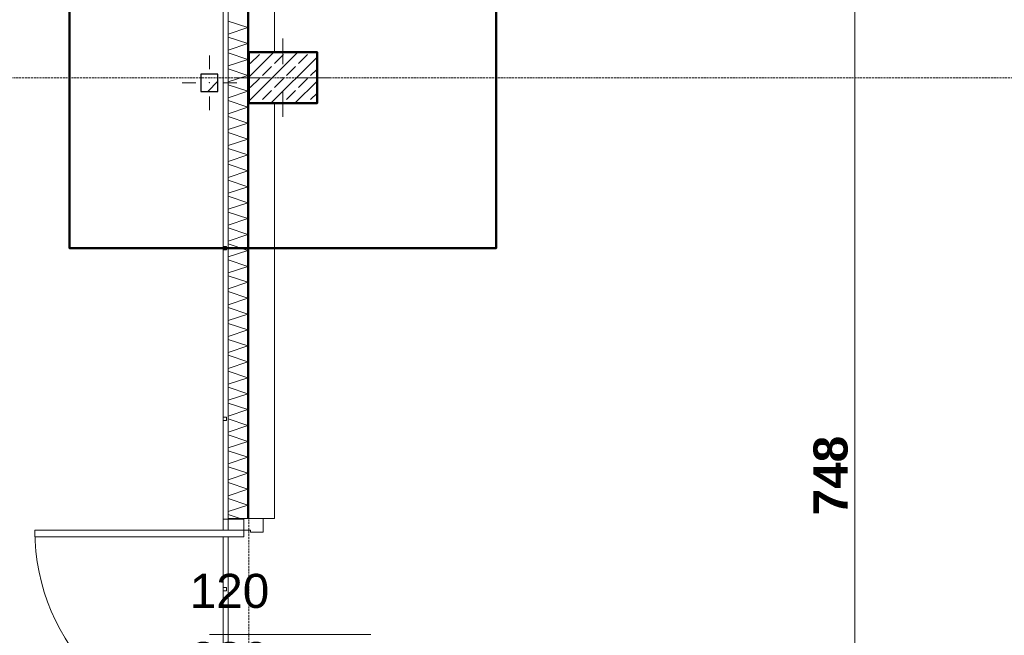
# Model space of a CAD drawing. Extents: x -7314 to 11761, y 144 to 9383.
# Tile 48 of 193: x 780 to 1357, y 2860 to 3221. Entities that reach past the tile are written whole.
import ezdxf
from ezdxf.xclip import XClip

# ---------------------------------------------------------------- set-up
doc = ezdxf.new("R2010")
doc.units = 0
doc.header["$MEASUREMENT"] = 0
doc.header["$XCLIPFRAME"] = 0
doc.linetypes.add('Krawędzie ukryte', pattern=[68, 48, -20])
doc.linetypes.add('Wipeout_Contour', pattern=[20000, 0, -20000])
for name, color, linetype in [('_FORMA - struktura elewacja', 7, 'Continuous'), ('FORMA - Arch 01 - 220-A Ściany', 7, 'Continuous'), ('FORMA - Arch 01 - 410-K Osie', 7, 'Continuous'), ('FORMA - Arch 01 - 440-K Słupy', 7, 'Continuous'), ('FORMA - Arch 02 - Ściany zewnętrzne', 7, 'Continuous'), ('FORMA - Arch 04 - Wymiary ogólne', 7, 'Continuous')]:
    doc.layers.add(name, color=color, linetype=linetype)
doc.styles.add('STYL_AUTOMATYCZNY_2', font='arial.ttf')
doc.styles.add('STYL_AUTOMATYCZNY_9', font='arial.ttf')
pattern_1 = [(45, (4185.3, -5972.398), (-17.67767, 17.67767), []), (45, (4181.764, -5968.863), (-17.67767, 17.67767), []), (45, (4178.229, -5965.327), (-17.67767, 17.67767), [])]

# ---------------------------------------------------------------- blocks, each defined once
blk = doc.blocks.new('*X362')
at = {"layer": 'FORMA - Arch 01 - 220-A Ściany', "color": 7, "linetype": 'Continuous', "lineweight": 5, "ltscale": 0.025}
for p, q in [((902.04, 3220.1), (913.54, 3216.27)), ((913.54, 3216.27), (902.04, 3212.44)), ((902.04, 3210.77), (913.54, 3206.94)), ((913.54, 3206.94), (902.04, 3203.1)), ((902.04, 3201.44), (913.54, 3197.6)), ((913.54, 3197.6), (902.04, 3193.77)), ((902.04, 3192.1), (913.54, 3188.27)), ((913.54, 3188.27), (902.04, 3184.44)), ((902.04, 3182.77), (913.54, 3178.94)), ((913.54, 3178.94), (902.04, 3175.1)), ((902.04, 3173.44), (913.54, 3169.6)), ((913.54, 3169.6), (902.04, 3165.77)), ((902.04, 3164.1), (913.54, 3160.27)), ((913.54, 3160.27), (902.04, 3156.44)), ((902.04, 3154.77), (913.54, 3150.94)), ((913.54, 3150.94), (902.04, 3147.1)), ((902.04, 3145.44), (913.54, 3141.6)), ((913.54, 3141.6), (902.04, 3137.77)), ((902.04, 3136.1), (913.54, 3132.27)), ((913.54, 3132.27), (902.04, 3128.44)), ((902.04, 3126.77), (913.54, 3122.94)), ((913.54, 3122.94), (902.04, 3119.1)), ((902.04, 3117.44), (913.54, 3113.6)), ((913.54, 3113.6), (902.04, 3109.77)), ((902.04, 3108.1), (913.54, 3104.27)), ((913.54, 3104.27), (902.04, 3100.44)), ((902.04, 3098.77), (913.54, 3094.94)), ((913.54, 3094.94), (902.04, 3091.1)), ((902.04, 3089.44), (913.54, 3085.6)), ((913.54, 3085.6), (902.04, 3081.77)), ((902.04, 3080.1), (913.54, 3076.27)), ((913.54, 3076.27), (902.04, 3072.44)), ((902.04, 3070.77), (913.54, 3066.94)), ((913.54, 3066.94), (902.04, 3063.1)), ((902.04, 3061.44), (913.54, 3057.6)), ((913.54, 3057.6), (902.04, 3053.77)), ((902.04, 3052.1), (913.54, 3048.27)), ((913.54, 3048.27), (902.04, 3044.44)), ((902.04, 3042.77), (913.54, 3038.94)), ((913.54, 3038.94), (902.04, 3035.1)), ((902.04, 3033.44), (913.54, 3029.6)), ((913.54, 3029.6), (902.04, 3025.77)), ((902.04, 3024.1), (913.54, 3020.27)), ((913.54, 3020.27), (902.04, 3016.44)), ((902.04, 3014.77), (913.54, 3010.94)), ((913.54, 3010.94), (902.04, 3007.1)), ((902.04, 3005.44), (913.54, 3001.6)), ((913.54, 3001.6), (902.04, 2997.77)), ((902.04, 2996.1), (913.54, 2992.27)), ((913.54, 2992.27), (902.04, 2988.44)), ((902.04, 2986.77), (913.54, 2982.94)), ((913.54, 2982.94), (902.04, 2979.1)), ((902.04, 2977.44), (913.54, 2973.6)), ((913.54, 2973.6), (902.04, 2969.77)), ((902.04, 2968.1), (913.54, 2964.27)), ((913.54, 2964.27), (902.04, 2960.44)), ((902.04, 2958.77), (913.54, 2954.94)), ((913.54, 2954.94), (902.04, 2951.1)), ((902.04, 2949.44), (913.54, 2945.6)), ((913.54, 2945.6), (902.04, 2941.77)), ((902.04, 2940.1), (913.54, 2936.27)), ((913.54, 2936.27), (902.04, 2932.44)), ((902.04, 2930.77), (909.05, 2928.43))]:
    blk.add_line(p, q, dxfattribs=at)
blk = doc.blocks.new('Rysunek_1_1', base_point=(4185.3, -5972.4))
at = {"layer": '_FORMA - struktura elewacja', "color": 1, "linetype": 'Continuous', "lineweight": 13, "ltscale": 0.025}
for p, q in [((890.99, 3191.9), (890.99, 3199.9)), ((882.99, 3183.9), (874.99, 3183.9)), ((890.99, 3175.9), (890.99, 3167.9))]:
    blk.add_line(p, q, dxfattribs=at)
at = {"layer": 'FORMA - Arch 04 - Wymiary ogólne', "color": 154, "linetype": 'Continuous', "lineweight": 13, "ltscale": 0.025}
blk.add_line((1269.31, 2594.4), (1269.31, 3342.33), dxfattribs=at)
at = {"layer": 'FORMA - Arch 04 - Wymiary ogólne', "color": 154, "linetype": 'Continuous', "lineweight": 13, "insert": (1265.31, 2930.23), "char_height": 20, "width": 45.7634, "attachment_point": 7, "rotation": 90, "style": 'STYL_AUTOMATYCZNY_9'}
blk.add_mtext('\\A1;{\\pql;\\fArial|b1|i0|c238|p0;\\W1.000000;748}', dxfattribs=at)
at = {"color": 254, "linetype": 'Wipeout_Contour', "lineweight": 0, "ltscale": 13224.871671}
blk.add_wipeout([(885.99, 3188.9), (885.99, 3178.9), (895.99, 3178.9), (895.99, 3188.9)], dxfattribs=at).dxf.layer = '_FORMA - struktura elewacja'
at = {"color": 254, "linetype": 'Wipeout_Contour', "lineweight": 0, "ltscale": 18256.97488}
blk.add_wipeout([(899.04, 7923.64), (899.04, 721.9), (902.04, 721.9), (902.04, 7923.64)], dxfattribs=at).dxf.layer = 'FORMA - Arch 01 - 220-A Ściany'
at = {"color": 254, "linetype": 'Wipeout_Contour', "lineweight": 0, "ltscale": 13597.862855}
blk.add_wipeout([(914.04, 3342.33), (914.04, 3201.9), (929.04, 3201.9), (929.04, 3342.33)], dxfattribs=at).dxf.layer = 'FORMA - Arch 02 - Ściany zewnętrzne'
at = {"color": 254, "linetype": 'Wipeout_Contour', "lineweight": 0, "ltscale": 12746.133817}
blk.add_wipeout([(914.04, 2928.43), (929.04, 2928.43), (929.04, 3171.9), (914.04, 3171.9)], dxfattribs=at).dxf.layer = 'FORMA - Arch 02 - Ściany zewnętrzne'
at = {"layer": '_FORMA - struktura elewacja', "linetype": 'Continuous', "lineweight": 13}
h = blk.add_hatch(dxfattribs=at)
h.set_pattern_fill('Beton_zbrojony_0001', color=251, style=0, pattern_type=2)
h.set_pattern_definition([(45, (4185.3, -5972.398), (-18.384776, 18.384776), []), (45, (4176.107, -5963.206), (-18.384776, 18.384776), [19.5, -6.5])])
h.paths.add_polyline_path([(885.99, 3188.9), (885.99, 3178.9), (895.99, 3178.9), (895.99, 3188.9)])
at = {"layer": '_FORMA - struktura elewacja', "color": 7, "linetype": 'Continuous', "lineweight": 25, "ltscale": 0.025, "flags": 128}
blk.add_lwpolyline([(885.99, 3188.9), (885.99, 3178.9), (895.99, 3178.9), (895.99, 3188.9)], close=True, dxfattribs=at)
at = {"layer": '_FORMA - struktura elewacja', "color": 1, "linetype": 'Continuous', "lineweight": 13, "ltscale": 0.025}
blk.add_point((890.99, 3183.9), dxfattribs=at)
at = {"layer": 'FORMA - Arch 01 - 220-A Ściany', "color": 7, "linetype": 'Continuous', "lineweight": 18, "ltscale": 0.025}
blk.add_line((902.04, 7923.64), (902.04, 721.9), dxfattribs=at)
at = {"layer": 'FORMA - Arch 02 - Ściany zewnętrzne', "color": 7, "linetype": 'Continuous', "lineweight": 13, "ltscale": 0.025, "flags": 128}
for points in [[(914.04, 3342.33), (914.04, 3201.9)], [(929.04, 3201.9), (929.04, 3342.33)], [(914.04, 3171.9), (914.04, 2928.43)], [(929.04, 2928.43), (929.04, 3171.9)], [(929.04, 2928.43), (914.04, 2928.43)]]:
    blk.add_lwpolyline(points, dxfattribs=at)
at = {"color": 254, "linetype": 'Wipeout_Contour', "lineweight": 0, "ltscale": 18256.97488}
blk.add_wipeout([(899.04, 7923.64), (899.04, 721.9), (902.04, 721.9), (902.04, 7923.64)], dxfattribs=at).dxf.layer = 'FORMA - Arch 01 - 220-A Ściany'
at = {"color": 254, "linetype": 'Wipeout_Contour', "lineweight": 0, "ltscale": 14315.011132}
blk.add_wipeout([(913.54, 3986.46), (913.54, 2928.43), (914.04, 2928.43), (914.04, 3986.46)], dxfattribs=at).dxf.layer = 'FORMA - Arch 01 - 220-A Ściany'
at = {"layer": 'FORMA - Arch 01 - 220-A Ściany', "linetype": 'Continuous', "lineweight": 5}
h = blk.add_hatch(dxfattribs=at)
h.set_pattern_fill('Aluminium_0001', style=0, pattern_type=2)
h.set_pattern_definition(pattern_1)
h.paths.add_polyline_path([(913.54, 3986.46), (913.54, 2928.43), (914.04, 2928.43), (914.04, 3986.46)])
at = {"layer": 'FORMA - Arch 01 - 220-A Ściany', "color": 7, "linetype": 'Continuous', "lineweight": 13, "ltscale": 0.025}
blk.add_line((899.04, 7923.64), (899.04, 721.9), dxfattribs=at)
at = {"layer": 'FORMA - Arch 01 - 220-A Ściany', "color": 7, "linetype": 'Continuous', "lineweight": 18, "ltscale": 0.025, "flags": 128}
blk.add_lwpolyline([(899.04, 7923.64), (902.04, 7923.64), (902.04, 721.9), (899.04, 721.9)], close=True, dxfattribs=at)
at = {"color": 254, "linetype": 'Wipeout_Contour', "lineweight": 0, "ltscale": 18256.97488}
blk.add_wipeout([(899.04, 7923.64), (899.04, 721.9), (902.04, 721.9), (902.04, 7923.64)], dxfattribs=at).dxf.layer = 'FORMA - Arch 01 - 220-A Ściany'
at = {"layer": 'FORMA - Arch 01 - 220-A Ściany', "color": 7, "linetype": 'Continuous', "lineweight": 18, "ltscale": 0.025}
blk.add_line((902.04, 4618.9), (902.04, 721.9), dxfattribs=at)
at = {"color": 254, "linetype": 'Wipeout_Contour', "lineweight": 0, "ltscale": 18256.97488}
blk.add_wipeout([(899.04, 7923.64), (899.04, 721.9), (902.04, 721.9), (902.04, 7923.64)], dxfattribs=at).dxf.layer = 'FORMA - Arch 01 - 220-A Ściany'
at = {"layer": 'FORMA - Arch 01 - 220-A Ściany', "color": 7, "linetype": 'Continuous', "lineweight": 13, "ltscale": 0.025}
blk.add_line((899.04, 7923.64), (899.04, 721.9), dxfattribs=at)
at = {"layer": 'FORMA - Arch 01 - 220-A Ściany', "color": 7, "linetype": 'Continuous', "lineweight": 18, "ltscale": 0.025, "flags": 128}
blk.add_lwpolyline([(899.04, 7923.64), (902.04, 7923.64), (902.04, 721.9), (899.04, 721.9)], close=True, dxfattribs=at)
at = {"color": 254, "linetype": 'Wipeout_Contour', "lineweight": 0, "ltscale": 17375.101863}
blk.add_wipeout([(913.54, 3986.46), (902.04, 3986.46), (902.04, 2928.43), (911.04, 2928.43), (913.54, 2928.43)], dxfattribs=at).dxf.layer = 'FORMA - Arch 01 - 220-A Ściany'
at = {"layer": 'FORMA - Arch 01 - 220-A Ściany', "color": 7, "linetype": 'Continuous', "lineweight": 15, "ltscale": 0.025, "flags": 128}
blk.add_lwpolyline([(914.04, 2928.43), (914.04, 3986.46)], dxfattribs=at)
at = {"color": 7, "linetype": 'Continuous', "lineweight": 13, "ltscale": 0.025}
blk.add_blockref('*X362', (0, 0), dxfattribs=at)
at = {"color": 254, "linetype": 'Wipeout_Contour', "lineweight": 0, "ltscale": 13246.213458}
blk.add_wipeout([(899.04, 3187.9), (899.04, 3185.9), (901.04, 3185.9), (901.04, 3187.9)], dxfattribs=at).dxf.layer = 'FORMA - Arch 01 - 220-A Ściany'
at = {"color": 254, "linetype": 'Wipeout_Contour', "lineweight": 0, "ltscale": 10481.606042}
blk.add_wipeout([(899.04, 3986.46), (899.04, 721.9), (902.04, 721.9), (902.04, 3986.46)], dxfattribs=at).dxf.layer = 'FORMA - Arch 01 - 220-A Ściany'
at = {"color": 254, "linetype": 'Wipeout_Contour', "lineweight": 0, "ltscale": 12861.730081}
blk.add_wipeout([(899.04, 3087.9), (899.04, 3085.9), (901.04, 3085.9), (901.04, 3087.9)], dxfattribs=at).dxf.layer = 'FORMA - Arch 01 - 220-A Ściany'
at = {"color": 254, "linetype": 'Wipeout_Contour', "lineweight": 0, "ltscale": 12478.222245}
blk.add_wipeout([(899.04, 2987.9), (899.04, 2985.9), (901.04, 2985.9), (901.04, 2987.9)], dxfattribs=at).dxf.layer = 'FORMA - Arch 01 - 220-A Ściany'
at = {"color": 254, "linetype": 'Wipeout_Contour', "lineweight": 0, "ltscale": 12261.209853}
blk.add_wipeout([(902.04, 2928.43), (902.04, 2927.93), (911.04, 2927.93), (911.04, 2928.43)], dxfattribs=at).dxf.layer = 'FORMA - Arch 01 - 220-A Ściany'
at = {"color": 254, "linetype": 'Wipeout_Contour', "lineweight": 0, "ltscale": 12095.78274}
blk.add_wipeout([(899.04, 2887.9), (899.04, 2885.9), (901.04, 2885.9), (901.04, 2887.9)], dxfattribs=at).dxf.layer = 'FORMA - Arch 01 - 220-A Ściany'
at = {"layer": 'FORMA - Arch 01 - 220-A Ściany', "linetype": 'Continuous', "lineweight": 5}
h = blk.add_hatch(dxfattribs=at)
h.set_pattern_fill('Aluminium_0001', style=0, pattern_type=2)
h.set_pattern_definition(pattern_1)
h.paths.add_polyline_path([(902.04, 2928.43), (902.04, 2927.93), (911.04, 2927.93), (911.04, 2928.43)])
at = {"layer": 'FORMA - Arch 01 - 220-A Ściany', "color": 7, "linetype": 'Continuous', "lineweight": 18, "ltscale": 0.025}
blk.add_line((902.04, 3986.46), (902.04, 2928.43), dxfattribs=at)
at = {"layer": 'FORMA - Arch 01 - 220-A Ściany', "color": 7, "linetype": 'Continuous', "lineweight": 25, "ltscale": 0.025}
for p, q in [((913.54, 2928.43), (913.54, 3986.46)), ((902.04, 2928.43), (911.04, 2928.43))]:
    blk.add_line(p, q, dxfattribs=at)
at = {"layer": 'FORMA - Arch 01 - 220-A Ściany', "color": 7, "linetype": 'Continuous', "lineweight": 15, "ltscale": 0.025}
for p, q in [((911.04, 2927.93), (902.04, 2927.93)), ((911.04, 2928.43), (911.04, 2927.93)), ((911.04, 2928.43), (913.54, 2928.43)), ((913.54, 2928.43), (914.04, 2928.43))]:
    blk.add_line(p, q, dxfattribs=at)
at = {"color": 254, "linetype": 'Wipeout_Contour', "lineweight": 0, "ltscale": 13246.213458}
blk.add_wipeout([(899.04, 3187.9), (899.04, 3185.9), (901.04, 3185.9), (901.04, 3187.9)], dxfattribs=at).dxf.layer = 'FORMA - Arch 01 - 220-A Ściany'
at = {"color": 254, "linetype": 'Wipeout_Contour', "lineweight": 0, "ltscale": 13284.04799}
blk.add_wipeout([(914.04, 3171.9), (954.04, 3171.9), (954.04, 3201.9), (914.04, 3201.9)], dxfattribs=at).dxf.layer = 'FORMA - Arch 01 - 440-K Słupy'
at = {"layer": 'FORMA - Arch 01 - 440-K Słupy', "linetype": 'Continuous', "lineweight": 5}
h = blk.add_hatch(dxfattribs=at)
h.set_pattern_fill('beton_zbrojony_gęsty_0001', style=0, pattern_type=2)
h.set_pattern_definition([(45, (4185.3, -5972.398), (-7.071068, 7.071068), []), (45, (4181.764, -5968.863), (-7.071068, 7.071068), [7.5, -2.5])])
h.paths.add_polyline_path([(914.04, 3171.9), (954.04, 3171.9), (954.04, 3201.9), (914.04, 3201.9)])
at = {"layer": 'FORMA - Arch 01 - 220-A Ściany', "color": 7, "linetype": 'Continuous', "lineweight": 13, "ltscale": 0.025}
blk.add_line((899.04, 3187.9), (899.04, 3185.9), dxfattribs=at)
at = {"layer": 'FORMA - Arch 01 - 220-A Ściany', "color": 7, "linetype": 'Continuous', "lineweight": 18, "ltscale": 0.025, "flags": 128}
blk.add_lwpolyline([(899.04, 3187.9), (901.04, 3187.9), (901.04, 3185.9), (899.04, 3185.9)], close=True, dxfattribs=at)
at = {"layer": 'FORMA - Arch 01 - 440-K Słupy', "color": 1, "linetype": 'Continuous', "lineweight": 13, "ltscale": 0.025}
for p, q in [((934.04, 3194.9), (934.04, 3209.9)), ((926.04, 3186.9), (906.04, 3186.9)), ((942.04, 3186.9), (962.04, 3186.9)), ((934.04, 3178.9), (934.04, 3163.9))]:
    blk.add_line(p, q, dxfattribs=at)
at = {"layer": 'FORMA - Arch 01 - 440-K Słupy', "color": 7, "linetype": 'Continuous', "lineweight": 25, "ltscale": 0.025, "flags": 128}
blk.add_lwpolyline([(914.04, 3171.9), (954.04, 3171.9), (954.04, 3201.9), (914.04, 3201.9)], dxfattribs=at)
at = {"layer": 'FORMA - Arch 01 - 440-K Słupy', "color": 1, "linetype": 'Continuous', "lineweight": 13, "ltscale": 0.025}
blk.add_point((934.04, 3186.9), dxfattribs=at)
at = {"color": 254, "linetype": 'Wipeout_Contour', "lineweight": 0, "ltscale": 10481.606042}
blk.add_wipeout([(899.04, 3986.46), (899.04, 721.9), (902.04, 721.9), (902.04, 3986.46)], dxfattribs=at).dxf.layer = 'FORMA - Arch 01 - 220-A Ściany'
at = {"layer": '_FORMA - struktura elewacja', "color": 1, "linetype": 'Continuous', "lineweight": 13, "ltscale": 0.025}
blk.add_line((898.99, 3183.9), (906.99, 3183.9), dxfattribs=at)
at = {"layer": 'FORMA - Arch 01 - 220-A Ściany', "color": 7, "linetype": 'Continuous', "lineweight": 13, "ltscale": 0.025}
blk.add_line((899.04, 3986.46), (899.04, 721.9), dxfattribs=at)
at = {"layer": 'FORMA - Arch 01 - 220-A Ściany', "color": 7, "linetype": 'Continuous', "lineweight": 15, "ltscale": 0.025}
for p, q in [((899.04, 2928.43), (899.04, 2927.93)), ((985.57, 2860.43), (890.95, 2860.43))]:
    blk.add_line(p, q, dxfattribs=at)
at = {"layer": 'FORMA - Arch 01 - 220-A Ściany', "color": 7, "linetype": 'Continuous', "lineweight": 18, "ltscale": 0.025, "flags": 128}
blk.add_lwpolyline([(899.04, 3986.46), (902.04, 3986.46), (902.04, 721.9), (899.04, 721.9)], close=True, dxfattribs=at)
at = {"layer": 'FORMA - Arch 01 - 410-K Osie', "color": 7, "linetype": 'Krawędzie ukryte', "lineweight": 13, "ltscale": 0.025}
blk.add_line((3420.76, 3186.9), (587.6, 3186.9), dxfattribs=at)
at = {"color": 254, "linetype": 'Wipeout_Contour', "lineweight": 0, "ltscale": 12861.730081}
blk.add_wipeout([(899.04, 3087.9), (899.04, 3085.9), (901.04, 3085.9), (901.04, 3087.9)], dxfattribs=at).dxf.layer = 'FORMA - Arch 01 - 220-A Ściany'
at = {"color": 254, "linetype": 'Wipeout_Contour', "lineweight": 0, "ltscale": 12478.222245}
blk.add_wipeout([(899.04, 2987.9), (899.04, 2985.9), (901.04, 2985.9), (901.04, 2987.9)], dxfattribs=at).dxf.layer = 'FORMA - Arch 01 - 220-A Ściany'
at = {"color": 254, "linetype": 'Wipeout_Contour', "lineweight": 0, "ltscale": 12095.78274}
blk.add_wipeout([(899.04, 2887.9), (899.04, 2885.9), (901.04, 2885.9), (901.04, 2887.9)], dxfattribs=at).dxf.layer = 'FORMA - Arch 01 - 220-A Ściany'
at = {"layer": 'FORMA - Arch 01 - 220-A Ściany', "color": 7, "linetype": 'Continuous', "lineweight": 13, "ltscale": 0.025}
for p, q in [((899.04, 3087.9), (899.04, 3085.9)), ((899.04, 2987.9), (899.04, 2985.9)), ((899.04, 2887.9), (899.04, 2885.9))]:
    blk.add_line(p, q, dxfattribs=at)
at = {"layer": 'FORMA - Arch 01 - 220-A Ściany', "color": 7, "linetype": 'Continuous', "lineweight": 18, "ltscale": 0.025, "flags": 128}
for points in [[(899.04, 3087.9), (901.04, 3087.9), (901.04, 3085.9), (899.04, 3085.9)], [(899.04, 2987.9), (901.04, 2987.9), (901.04, 2985.9), (899.04, 2985.9)], [(899.04, 2887.9), (901.04, 2887.9), (901.04, 2885.9), (899.04, 2885.9)]]:
    blk.add_lwpolyline(points, close=True, dxfattribs=at)
at = {"layer": 'FORMA - Arch 01 - 220-A Ściany', "color": 7, "linetype": 'Continuous', "lineweight": 13, "ltscale": 0.025}
blk.add_arc((911.04, 2921.63), 122.4, 180, 270, dxfattribs=at)
at = {"layer": 'FORMA - Arch 01 - 220-A Ściany', "color": 7, "linetype": 'Continuous', "lineweight": 13, "insert": (879.43, 2830.08), "char_height": 20, "attachment_point": 7, "style": 'STYL_AUTOMATYCZNY_2'}
blk.add_mtext('\\A1;{\\pql;\\pt0;\\fArial|b0|i0|c238|p0;\\W1.000000;230\\fArial|b0|i0|c238|p0;\\W1.000000;\\A1{\\H.66x;\\S^  ;}\\fArial|b0|i0|c238|p0;\\W1.000000;\\fArial|b0|i0|c238|p0;\\W1.000000;}', dxfattribs=at)
at = {"color": 254, "linetype": 'Wipeout_Contour', "lineweight": 0, "ltscale": 18381.660118}
blk.add_wipeout([(922.54, 2928.43), (911.04, 2928.43), (911.04, 2921.63), (915.04, 2921.63), (915.04, 2920.43), (922.54, 2920.43)], dxfattribs=at).dxf.layer = 'FORMA - Arch 01 - 220-A Ściany'
at = {"layer": 'FORMA - Arch 01 - 220-A Ściany', "color": 7, "linetype": 'Continuous', "lineweight": 15, "ltscale": 0.025}
for p, q in [((911.04, 2927.93), (899.04, 2927.93)), ((922.54, 2928.43), (911.04, 2928.43)), ((911.04, 2928.43), (913.54, 2928.43)), ((911.04, 2928.43), (913.54, 2928.43)), ((913.54, 2928.43), (914.04, 2928.43)), ((913.54, 2928.43), (914.04, 2928.43)), ((922.54, 2920.43), (922.54, 2928.43)), ((915.04, 2921.63), (915.04, 2920.43)), ((915.04, 2920.43), (922.54, 2920.43))]:
    blk.add_line(p, q, dxfattribs=at)
at = {"layer": 'FORMA - Arch 01 - 410-K Osie', "color": 7, "linetype": 'Krawędzie ukryte', "lineweight": 13, "ltscale": 0.025}
blk.add_line((914.04, 567.07), (914.04, 8978.35), dxfattribs=at)
at = {"layer": 'FORMA - Arch 01 - 220-A Ściany', "color": 7, "linetype": 'Continuous', "lineweight": 13, "insert": (879.43, 2870.1), "char_height": 20, "attachment_point": 7, "style": 'STYL_AUTOMATYCZNY_2'}
blk.add_mtext('\\A1;{\\pql;\\pt0;\\fArial|b0|i0|c238|p0;\\W1.000000;120\\fArial|b0|i0|c238|p0;\\W1.000000;\\A1{\\H.66x;\\S^  ;}\\fArial|b0|i0|c238|p0;\\W1.000000;\\fArial|b0|i0|c238|p0;\\W1.000000;}', dxfattribs=at)
at = {"color": 254, "linetype": 'Wipeout_Contour', "lineweight": 0, "ltscale": 12165.467712}
blk.add_wipeout([(788.64, 2921.63), (788.64, 2917.63), (911.04, 2917.63), (911.04, 2921.63)], dxfattribs=at).dxf.layer = 'FORMA - Arch 01 - 220-A Ściany'
at = {"layer": 'FORMA - Arch 01 - 220-A Ściany', "color": 7, "linetype": 'Continuous', "lineweight": 15, "ltscale": 0.025}
for p, q in [((911.04, 2928.43), (911.04, 2921.63)), ((911.04, 2921.63), (915.04, 2921.63))]:
    blk.add_line(p, q, dxfattribs=at)
at = {"layer": 'FORMA - Arch 01 - 220-A Ściany', "color": 7, "linetype": 'Continuous', "lineweight": 13, "ltscale": 0.025}
for p, q in [((788.64, 2921.63), (911.04, 2921.63)), ((788.64, 2917.63), (788.64, 2921.63)), ((911.04, 2921.63), (911.04, 2917.63)), ((911.04, 2917.63), (788.64, 2917.63))]:
    blk.add_line(p, q, dxfattribs=at)

msp = doc.modelspace()

# ---------------------------------------------------------------- block references
at = {"lineweight": 20}
ref = msp.add_blockref('Rysunek_1_1', (4185.29965, -5972.39804), dxfattribs=at)
XClip(ref).set_block_clipping_path([(254.0251470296, 246.5573808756), (9689.7973583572, 9358.9497337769)])

# ---------------------------------------------------------------- next in the draw order: linework, layer by layer
at = {"lineweight": 50}
for points in [[(809.04065, 3286.89689), (1059.04065, 3286.89689), (1059.04065, 3086.89689), (809.04065, 3086.89689), (809.04065, 3286.89689)], [(914.04065, 3201.89689), (914.04065, 3171.89688), (954.04065, 3171.89688), (954.04065, 3201.89689), (914.04065, 3201.89689)]]:
    msp.add_lwpolyline(points, dxfattribs=at)

doc.saveas('drawing.dxf')
